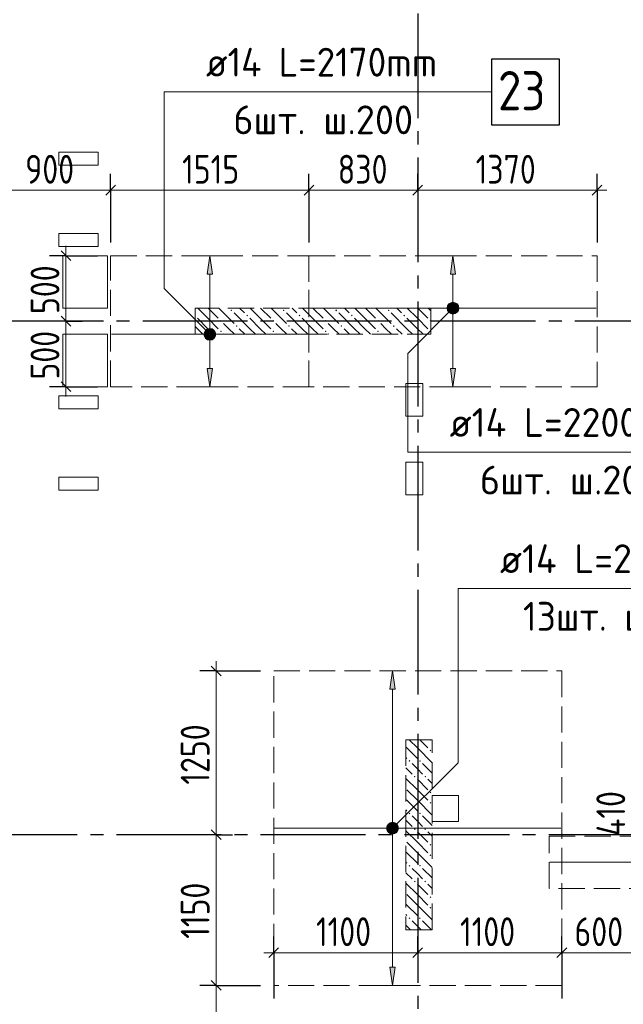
# Model space of a CAD drawing. Header units: millimetres. Extents: x 0 to 32165, y 0 to 42000.
# Tile 5 of 12: x 11585 to 16194, y 23336 to 30852. Entities that reach past the tile are written whole.
import ezdxf

# ---------------------------------------------------------------- set-up
doc = ezdxf.new("R2010")
doc.units = ezdxf.units.MM
doc.linetypes.add('______2', pattern=[270, 200, -70])
doc.linetypes.add('______5', pattern=[1100, 800, -100, 100, -100])
for name, color, linetype, lineweight in [('Standard', 7, 'Continuous', 25), ('ДОП Верх по У', 7, 'Continuous', 25), ('ЖБ Пилон', 180, 'Continuous', 25), ('Оси', 40, '______5', 18), ('Позиционная метка номер позиции', 7, 'Continuous', 13), ('Примечания', 7, 'Continuous', 25)]:
    doc.layers.add(name, color=color, linetype=linetype, lineweight=lineweight)
doc.layers.add('ЖБ Перекрытие верхний уровень', color=7, linetype='Continuous', lineweight=25, true_color=0xe0e0ff)
doc.styles.add('GOST 2.304-81', font='txt')
doc.styles.add('ISOCPEUR', font='txt')

msp = doc.modelspace()

# ---------------------------------------------------------------- hatches: boundary and pattern name
at = {"layer": 'ДОП Верх по У', "linetype": 'Continuous', "lineweight": 13, "transparency": 33554687}
for points in [[(13056, 28910), (13036, 29050), (13016, 28910)], [(14913, 28910), (14893, 29050), (14873, 28910)], [(14855.5, 28650), (14930.5, 28650), (14925.2, 28668.8)], [(14855.5, 28650), (14925.2, 28668.8), (14860.7, 28668.8)], [(14860.7, 28631.2), (14930.5, 28650), (14855.5, 28650)], [(14860.7, 28668.8), (14925.2, 28668.8), (14911.7, 28682.2)], [(14860.7, 28668.8), (14911.7, 28682.2), (14874.2, 28682.2)], [(14860.7, 28631.2), (14925.2, 28631.2), (14930.5, 28650)], [(14874.2, 28682.2), (14911.7, 28682.2), (14893, 28687.5)], [(14874.2, 28617.7), (14925.2, 28631.2), (14860.7, 28631.2)], [(14874.2, 28617.7), (14911.7, 28617.7), (14925.2, 28631.2)], [(14911.7, 28617.7), (14874.2, 28617.7), (14893, 28612.5)], [(13017.2, 28482.2), (13054.7, 28482.2), (13036, 28487.5)], [(12998.5, 28450), (13073.5, 28450), (13068.2, 28468.8)], [(12998.5, 28450), (13068.2, 28468.8), (13003.7, 28468.8)], [(13003.7, 28431.2), (13073.5, 28450), (12998.5, 28450)], [(13003.7, 28468.8), (13068.2, 28468.8), (13054.7, 28482.2)], [(13003.7, 28468.8), (13054.7, 28482.2), (13017.2, 28482.2)], [(13003.7, 28431.2), (13068.2, 28431.2), (13073.5, 28450)], [(13017.2, 28417.7), (13068.2, 28431.2), (13003.7, 28431.2)], [(13017.2, 28417.7), (13054.7, 28417.7), (13068.2, 28431.2)], [(13054.7, 28417.7), (13017.2, 28417.7), (13036, 28412.5)], [(14451.6, 25740), (14431.6, 25880), (14411.6, 25740)], [(14394.1, 24680), (14469.1, 24680), (14463.8, 24698.7)], [(14394.1, 24680), (14463.8, 24698.7), (14399.3, 24698.7)], [(14399.3, 24661.2), (14469.1, 24680), (14394.1, 24680)], [(14399.3, 24698.7), (14463.8, 24698.7), (14450.3, 24712.2)], [(14399.3, 24698.7), (14450.3, 24712.2), (14412.8, 24712.2)], [(14399.3, 24661.2), (14463.8, 24661.2), (14469.1, 24680)], [(14412.8, 24647.7), (14463.8, 24661.2), (14399.3, 24661.2)], [(14412.8, 24712.2), (14450.3, 24712.2), (14431.6, 24717.5)], [(14412.8, 24647.7), (14450.3, 24647.7), (14463.8, 24661.2)], [(14450.3, 24647.7), (14412.8, 24647.7), (14431.6, 24642.5)]]:
    msp.add_hatch(color=7, dxfattribs=at).paths.add_polyline_path(points)
for points in [[(13056, 28190), (13036, 28050), (13016, 28190)], [(14913, 28190), (14893, 28050), (14873, 28190)], [(14451.6, 23620), (14431.6, 23480), (14411.6, 23620)]]:
    msp.add_hatch(color=7, dxfattribs=at).paths.add_polyline_path(points, flags=16)
at = {"layer": 'ЖБ Пилон', "linetype": 'Continuous', "lineweight": 18, "transparency": 33554687}
for points in [[(13194.5, 28633.1), (13201, 28639.6), (13207.5, 28633.1), (13201, 28626.6)], [(13594.5, 28633.1), (13601, 28639.6), (13607.5, 28633.1), (13601, 28626.6)], [(13994.5, 28633.1), (14001, 28639.6), (14007.5, 28633.1), (14001, 28626.6)], [(14394.5, 28633.1), (14401, 28639.6), (14407.5, 28633.1), (14401, 28626.6)], [(12924, 28596.6), (12927.5, 28593.1), (12924, 28589.7)], [(13314.5, 28593.1), (13321, 28599.6), (13327.5, 28593.1), (13321, 28586.6)], [(13714.5, 28593.1), (13721, 28599.6), (13727.5, 28593.1), (13721, 28586.6)], [(14114.5, 28593.1), (14121, 28599.6), (14127.5, 28593.1), (14121, 28586.6)], [(14514.5, 28593.1), (14521, 28599.6), (14527.5, 28593.1), (14521, 28586.6)], [(13114.5, 28553.1), (13121, 28559.6), (13127.5, 28553.1), (13121, 28546.6)], [(13234.5, 28513.1), (13241, 28519.6), (13247.4, 28513.1), (13241, 28506.6)], [(13514.5, 28553.1), (13521, 28559.6), (13527.5, 28553.1), (13521, 28546.6)], [(13634.5, 28513.1), (13641, 28519.6), (13647.4, 28513.1), (13641, 28506.6)], [(13914.5, 28553.1), (13921, 28559.6), (13927.5, 28553.1), (13921, 28546.6)], [(14034.5, 28513.1), (14041, 28519.6), (14047.4, 28513.1), (14041, 28506.6)], [(14314.5, 28553.1), (14321, 28559.6), (14327.5, 28553.1), (14321, 28546.6)], [(14434.5, 28513.1), (14441, 28519.6), (14447.4, 28513.1), (14441, 28506.6)], [(14714.5, 28553.1), (14721, 28559.6), (14724, 28556.6), (14724, 28549.7), (14721, 28546.6)], [(13114.5, 28473.1), (13121, 28479.6), (13127.5, 28473.1), (13121, 28466.6)], [(13514.5, 28473.1), (13521, 28479.6), (13527.5, 28473.1), (13521, 28466.6)], [(13914.5, 28473.1), (13921, 28479.6), (13927.5, 28473.1), (13921, 28466.6)], [(14314.5, 28473.1), (14321, 28479.6), (14327.5, 28473.1), (14321, 28466.6)], [(14714.5, 28473.1), (14721, 28479.6), (14724, 28476.6), (14724, 28469.7), (14721, 28466.6)], [(14714.5, 25353.1), (14716.3, 25355), (14725.6, 25355), (14727.5, 25353.1), (14721, 25346.6)], [(14714.5, 25273.1), (14721, 25279.6), (14727.5, 25273.1), (14721, 25266.6)], [(14554.4, 25193.1), (14560.9, 25199.6), (14567.4, 25193.1), (14560.9, 25186.6)], [(14634.5, 25193.1), (14640.9, 25199.6), (14647.4, 25193.1), (14640.9, 25186.6)], [(14594.5, 25073.1), (14601, 25079.6), (14607.5, 25073.1), (14601, 25066.6)], [(14674.5, 25073.1), (14681, 25079.6), (14687.5, 25073.1), (14681, 25066.6)], [(14714.5, 24953.1), (14721, 24959.6), (14727.5, 24953.1), (14721, 24946.6)], [(14714.5, 24873.1), (14721, 24879.6), (14727.5, 24873.1), (14721, 24866.6)], [(14554.4, 24793.1), (14560.9, 24799.6), (14567.4, 24793.1), (14560.9, 24786.6)], [(14634.5, 24793.1), (14640.9, 24799.6), (14647.4, 24793.1), (14640.9, 24786.6)], [(14594.5, 24673.1), (14601, 24679.6), (14607.5, 24673.1), (14601, 24666.6)], [(14674.5, 24673.1), (14681, 24679.6), (14687.5, 24673.1), (14681, 24666.6)], [(14714.5, 24553.1), (14721, 24559.6), (14727.5, 24553.1), (14721, 24546.6)], [(14714.5, 24473.1), (14721, 24479.6), (14727.5, 24473.1), (14721, 24466.6)], [(14554.4, 24393.1), (14560.9, 24399.6), (14567.4, 24393.1), (14560.9, 24386.6)], [(14634.5, 24393.1), (14640.9, 24399.6), (14647.4, 24393.1), (14640.9, 24386.6)], [(14594.5, 24273.1), (14601, 24279.6), (14607.5, 24273.1), (14601, 24266.6)], [(14674.5, 24273.1), (14681, 24279.6), (14687.5, 24273.1), (14681, 24266.6)], [(14714.5, 24153.1), (14721, 24159.6), (14727.5, 24153.1), (14721, 24146.6)], [(14714.5, 24073.1), (14721, 24079.6), (14727.5, 24073.1), (14721, 24066.6)], [(14554.4, 23993.1), (14560.9, 23999.6), (14567.4, 23993.1), (14560.9, 23986.6)], [(14634.5, 23993.1), (14640.9, 23999.6), (14647.4, 23993.1), (14640.9, 23986.6)]]:
    msp.add_hatch(color=7, dxfattribs=at).paths.add_polyline_path(points, flags=16)
at = {"layer": 'Позиционная метка номер позиции', "linetype": 'Continuous', "lineweight": 13, "transparency": 33554687}
for points in [[(14924.8, 28618.2), (14861.2, 28681.8), (14849.7, 28661.5)], [(14924.8, 28618.2), (14849.7, 28661.5), (14904.4, 28606.7)], [(14904.4, 28606.7), (14849.7, 28661.5), (14849.7, 28638.5)], [(14904.4, 28606.7), (14849.7, 28638.5), (14881.5, 28606.7)], [(14881.5, 28606.7), (14849.7, 28638.5), (14861.2, 28618.2)], [(14936.3, 28638.5), (14881.5, 28693.3), (14861.2, 28681.8)], [(14936.3, 28638.5), (14861.2, 28681.8), (14924.8, 28618.2)], [(14936.3, 28661.5), (14904.4, 28693.3), (14881.5, 28693.3)], [(14936.3, 28661.5), (14881.5, 28693.3), (14936.3, 28638.5)], [(14904.4, 28693.3), (14936.3, 28661.5), (14924.8, 28681.8)], [(13004.2, 28418.2), (13047.4, 28493.3), (12992.7, 28438.5)], [(12992.7, 28438.5), (13047.4, 28493.3), (13024.5, 28493.3)], [(12992.7, 28438.5), (13024.5, 28493.3), (12992.7, 28461.5)], [(12992.7, 28461.5), (13024.5, 28493.3), (13004.2, 28481.8)], [(13004.2, 28418.2), (13067.8, 28481.8), (13047.4, 28493.3)], [(13024.5, 28406.7), (13067.8, 28481.8), (13004.2, 28418.2)], [(13024.5, 28406.7), (13079.3, 28461.5), (13067.8, 28481.8)], [(13047.4, 28406.7), (13079.3, 28461.5), (13024.5, 28406.7)], [(13047.4, 28406.7), (13079.3, 28438.5), (13079.3, 28461.5)], [(13079.3, 28438.5), (13047.4, 28406.7), (13067.8, 28418.2)], [(14388.3, 24691.5), (14463.4, 24648.2), (14399.8, 24711.8)], [(14388.3, 24668.5), (14443, 24636.7), (14388.3, 24691.5)], [(14388.3, 24691.5), (14443, 24636.7), (14463.4, 24648.2)], [(14420.1, 24636.7), (14388.3, 24668.5), (14399.8, 24648.2)], [(14388.3, 24668.5), (14420.1, 24636.7), (14443, 24636.7)], [(14399.8, 24711.8), (14474.9, 24668.5), (14420.1, 24723.3)], [(14399.8, 24711.8), (14463.4, 24648.2), (14474.9, 24668.5)], [(14420.1, 24723.3), (14474.9, 24668.5), (14474.9, 24691.5)], [(14420.1, 24723.3), (14474.9, 24691.5), (14443, 24723.3)], [(14443, 24723.3), (14474.9, 24691.5), (14463.4, 24711.8)]]:
    msp.add_hatch(color=7, dxfattribs=at).paths.add_polyline_path(points)

# ---------------------------------------------------------------- linework, layer by layer
at = {"layer": 'Standard', "color": 251, "linetype": 'Continuous', "lineweight": -3, "true_color": 0x656565, "transparency": 33554687}
for p, q in [((12279, 29550), (12279, 29675)), ((13793, 29550), (13793, 29675)), ((14624, 29550), (14624, 29675)), ((15993, 29550), (15993, 29675)), ((12279, 29550), (12279, 29425)), ((12279, 29550), (12279, 29150)), ((13793, 29550), (13793, 29425)), ((13793, 29550), (13793, 29150)), ((14624, 29550), (14624, 29425)), ((14624, 29550), (14624, 29550)), ((15993, 29550), (15993, 29425)), ((15993, 29550), (15993, 29150)), ((11937.8, 29050), (11812.8, 29050)), ((11937.8, 29050), (12062.8, 29050)), ((11937.8, 29050), (12179, 29050)), ((11937.8, 28550), (11812.8, 28550)), ((11937.8, 28550), (12062.8, 28550)), ((11937.8, 28550), (11937.8, 28550)), ((11937.8, 28050), (11812.8, 28050)), ((11937.8, 28050), (12062.8, 28050)), ((11937.8, 28050), (12179, 28050)), ((13084.2, 25880), (12959.2, 25880)), ((13084.2, 25880), (13209.2, 25880)), ((13084.2, 25880), (13424, 25880)), ((13084.2, 24630), (12959.2, 24630)), ((13084.2, 24630), (13209.2, 24630)), ((13084.2, 24630), (13084.2, 24630)), ((13524, 23729.5), (13524, 23854.5)), ((14624, 23729.5), (14624, 23854.5)), ((15724, 23729.5), (15724, 23854.5)), ((13524, 23729.5), (13524, 23604.5)), ((13524, 23729.5), (13524, 23380)), ((14624, 23729.5), (14624, 23604.5)), ((14624, 23729.5), (14624, 23729.5)), ((15724, 23729.5), (15724, 23604.5)), ((15724, 23729.5), (15724, 23380)), ((13084.2, 23480), (12959.2, 23480)), ((13084.2, 23480), (13209.2, 23480)), ((13084.2, 23480), (13424, 23480))]:
    msp.add_line(p, q, dxfattribs=at)
at = {"layer": 'Standard', "color": 7, "linetype": 'Continuous', "lineweight": 13, "transparency": 33554687}
for p, q in [((11381, 29550), (12279, 29550)), ((12279, 29550), (13793, 29550)), ((13793, 29550), (14624, 29550)), ((14624, 29550), (15993, 29550)), ((15993, 29550), (16068, 29550)), ((11937.8, 29050), (11937.8, 29125)), ((11937.8, 29050), (11937.8, 28550)), ((11937.8, 28050), (11937.8, 27975)), ((13084.2, 25880), (13084.2, 25955)), ((13084.2, 24630), (13084.2, 23480)), ((13524, 23729.5), (13449, 23729.5)), ((13524, 23729.5), (14624, 23729.5)), ((14624, 23729.5), (15724, 23729.5)), ((15724, 23729.5), (16324, 23729.5)), ((13084.2, 23480), (13084.2, 22130))]:
    msp.add_line(p, q, dxfattribs=at)
at = {"layer": 'Standard', "color": 7, "linetype": 'Continuous', "lineweight": 25, "transparency": 33554687}
for p, q in [((12241.5, 29512.5), (12316.5, 29587.5)), ((13755.5, 29512.5), (13830.5, 29587.5)), ((14586.5, 29512.5), (14661.5, 29587.5)), ((15955.5, 29512.5), (16030.5, 29587.5)), ((11900.3, 29087.5), (11975.3, 29012.5)), ((11900.3, 28587.5), (11975.3, 28512.5)), ((11900.3, 28087.5), (11975.3, 28012.5)), ((13046.7, 25917.5), (13121.7, 25842.5)), ((13046.7, 24667.5), (13121.7, 24592.5)), ((13486.5, 23692), (13561.5, 23767)), ((14586.5, 23692), (14661.5, 23767)), ((15686.5, 23692), (15761.5, 23767)), ((13046.7, 23517.5), (13121.7, 23442.5))]:
    msp.add_line(p, q, dxfattribs=at)
at = {"layer": 'Standard', "color": 7, "linetype": 'Continuous', "lineweight": 13, "transparency": 33554687}
for points in [[(11937.8, 28550), (11937.8, 28524.1), (11937.8, 28524.1), (11937.8, 28050)], [(13084.2, 25880), (13084.2, 24942.6), (13084.2, 24942.6), (13084.2, 24630)]]:
    msp.add_lwpolyline(points, dxfattribs=at)
at = {"layer": 'ДОП Верх по У', "color": 7, "linetype": 'Continuous', "lineweight": 13, "transparency": 33554687}
for p, q in [((12986.7, 30300), (15050.7, 30300)), ((14847.2, 27550), (16955.2, 27550)), ((15231.6, 26510), (17339.6, 26510))]:
    msp.add_line(p, q, dxfattribs=at)
at = {"layer": 'ДОП Верх по У', "color": 251, "linetype": 'Continuous', "lineweight": 13, "true_color": 0x494949, "transparency": 33554687}
for p, q in [((13036, 29050), (12936, 29050)), ((13036, 29050), (13016, 28910)), ((13056, 28910), (13036, 29050)), ((13036, 29050), (13136, 29050)), ((13036, 29050), (13036, 29050)), ((14893, 29050), (14793, 29050)), ((14893, 29050), (14873, 28910)), ((14913, 28910), (14893, 29050)), ((14893, 29050), (14993, 29050)), ((14893, 29050), (14893, 29050)), ((13016, 28910), (13056, 28910)), ((13036, 28480), (13036, 28910)), ((14873, 28910), (14913, 28910)), ((14893, 28680), (14893, 28910)), ((14855.5, 28650), (14855.5, 28650)), ((14930.5, 28650), (14930.5, 28650)), ((14893, 28190), (14893, 28620)), ((12998.5, 28450), (12998.5, 28450)), ((13036, 28190), (13036, 28420)), ((13073.5, 28450), (13073.5, 28450)), ((13036, 28050), (13016, 28190)), ((13016, 28190), (13056, 28190)), ((13056, 28190), (13036, 28050)), ((14893, 28050), (14873, 28190)), ((14873, 28190), (14913, 28190)), ((14913, 28190), (14893, 28050)), ((13036, 28050), (12936, 28050)), ((13036, 28050), (13136, 28050)), ((13036, 28050), (13036, 28050)), ((14893, 28050), (14793, 28050)), ((14893, 28050), (14993, 28050)), ((14893, 28050), (14893, 28050)), ((14431.6, 25880), (14331.6, 25880)), ((14431.6, 25880), (14411.6, 25740)), ((14451.6, 25740), (14431.6, 25880)), ((14431.6, 25880), (14531.6, 25880)), ((14431.6, 25880), (14431.6, 25880)), ((14411.6, 25740), (14451.6, 25740)), ((14431.6, 24710), (14431.6, 25740)), ((14394.1, 24680), (14394.1, 24680)), ((14469.1, 24680), (14469.1, 24680)), ((14431.6, 23620), (14431.6, 24650)), ((14431.6, 23480), (14411.6, 23620)), ((14411.6, 23620), (14451.6, 23620)), ((14451.6, 23620), (14431.6, 23480)), ((14431.6, 23480), (14331.6, 23480)), ((14431.6, 23480), (14531.6, 23480)), ((14431.6, 23480), (14431.6, 23480))]:
    msp.add_line(p, q, dxfattribs=at)
at = {"layer": 'ДОП Верх по У', "color": 7, "linetype": 'Continuous', "lineweight": 18, "transparency": 33554687}
for p, q in [((15986, 28650), (13800, 28650)), ((13786, 28450), (12286, 28450)), ((13531, 24680), (15717, 24680)), ((15633, 24420), (18053, 24420))]:
    msp.add_line(p, q, dxfattribs=at)
at = {"layer": 'ДОП Верх по У', "color": 7, "linetype": 'Continuous', "lineweight": 25, "transparency": 33554687}
msp.add_lwpolyline([(15186.7, 30050), (15706.7, 30050), (15706.7, 30550), (15186.7, 30550), (15186.7, 30050)], dxfattribs=at)
at = {"layer": 'ДОП Верх по У', "color": 251, "linetype": 'Continuous', "lineweight": 13, "true_color": 0x494949, "transparency": 33554687}
for centre in [(14893, 28650), (13036, 28450), (14431.6, 24680)]:
    msp.add_circle(centre, 37.5, dxfattribs=at)
at = {"layer": 'ЖБ Перекрытие верхний уровень', "color": 7, "linetype": 'Continuous', "lineweight": 18, "transparency": 33554687}
for p, q in [((12184, 29840), (11884, 29840)), ((11884, 29840), (11884, 29740)), ((12184, 29740), (12184, 29840)), ((11884, 29740), (12184, 29740)), ((12184, 29220), (11884, 29220)), ((11884, 29220), (11884, 29120)), ((12184, 29120), (12184, 29220)), ((11884, 29120), (12184, 29120)), ((12254, 29050), (11914, 29050)), ((11914, 29050), (11914, 28650)), ((12254, 28650), (12254, 29050)), ((11914, 28650), (12254, 28650)), ((12254, 28450), (11914, 28450)), ((11914, 28450), (11914, 28050)), ((12254, 28050), (12254, 28450)), ((11914, 28050), (12254, 28050)), ((14664, 28075), (14534, 28075)), ((14534, 28075), (14534, 27825)), ((14664, 27825), (14664, 28075)), ((12184, 27980.1), (11884, 27980.1)), ((11884, 27980.1), (11884, 27880.1)), ((12184, 27880.1), (12184, 27980.1)), ((11884, 27880.1), (12184, 27880.1)), ((14534, 27825), (14664, 27825)), ((14664, 27475), (14534, 27475)), ((14534, 27475), (14534, 27225)), ((14664, 27225), (14664, 27475)), ((12184, 27360.1), (11884, 27360.1)), ((11884, 27360.1), (11884, 27260.1)), ((12184, 27260.1), (12184, 27360.1)), ((11884, 27260.1), (12184, 27260.1)), ((14534, 27225), (14664, 27225)), ((14934, 24930), (14734, 24930)), ((14734, 24930), (14734, 24730)), ((14934, 24730), (14934, 24930)), ((14734, 24730), (14934, 24730))]:
    msp.add_line(p, q, dxfattribs=at)
at = {"layer": 'ЖБ Пилон', "color": 253, "linetype": '______2', "lineweight": 13, "true_color": 0xa0a0a0, "transparency": 33554687}
for p, q in [((14724, 28650), (12924, 28650)), ((12924, 28650), (12924, 28450)), ((14724, 28450), (14724, 28650)), ((12924, 28450), (14724, 28450)), ((14534, 25355), (14534, 23905)), ((14734, 25355), (14534, 25355)), ((14734, 23905), (14734, 25355)), ((14534, 23905), (14734, 23905))]:
    msp.add_line(p, q, dxfattribs=at)
at = {"layer": 'ЖБ Пилон', "color": 9, "linetype": 'Continuous', "lineweight": 18, "true_color": 0xc7c7c7, "transparency": 33554687}
for p, q in [((13021, 28573.1), (12944.1, 28650)), ((13024.1, 28650), (13101, 28573.1)), ((13104.1, 28650), (13221, 28533.1)), ((13264.1, 28650), (13301, 28613.1)), ((13421, 28573.1), (13344.1, 28650)), ((13424.1, 28650), (13501, 28573.1)), ((13504.1, 28650), (13621, 28533.1)), ((13664.1, 28650), (13701, 28613.1)), ((13821, 28573.1), (13744.1, 28650)), ((13824.1, 28650), (13901, 28573.1)), ((13904.1, 28650), (14021, 28533.1)), ((14064.1, 28650), (14101, 28613.1)), ((14221, 28573.1), (14144.1, 28650)), ((14224.1, 28650), (14301, 28573.1)), ((14304.1, 28650), (14421, 28533.1)), ((14464.1, 28650), (14501, 28613.1)), ((14621, 28573.1), (14544.1, 28650)), ((14624.1, 28650), (14701, 28573.1)), ((14704.1, 28650), (14724, 28630.1)), ((12941, 28573.1), (13021, 28493.1)), ((13021, 28573.1), (13101, 28493.1)), ((13341, 28493.1), (13221, 28613.1)), ((13341, 28573.1), (13421, 28493.1)), ((13421, 28573.1), (13501, 28493.1)), ((13741, 28493.1), (13621, 28613.1)), ((13741, 28573.1), (13821, 28493.1)), ((13821, 28573.1), (13901, 28493.1)), ((14141, 28493.1), (14021, 28613.1)), ((14141, 28573.1), (14221, 28493.1)), ((14221, 28573.1), (14301, 28493.1)), ((14541, 28493.1), (14421, 28613.1)), ((14541, 28573.1), (14621, 28493.1)), ((14621, 28573.1), (14701, 28493.1)), ((12941, 28493.1), (12924, 28510.1)), ((12941, 28493.1), (12984.1, 28450)), ((13021, 28493.1), (13064.1, 28450)), ((13181, 28493.1), (13141, 28533.1)), ((13221, 28453.1), (13181, 28493.1)), ((13260.9, 28493.1), (13304.1, 28450)), ((13341, 28493.1), (13384.1, 28450)), ((13421, 28493.1), (13464.1, 28450)), ((13581, 28493.1), (13541, 28533.1)), ((13621, 28453.1), (13581, 28493.1)), ((13660.9, 28493.1), (13704.1, 28450)), ((13741, 28493.1), (13784.1, 28450)), ((13821, 28493.1), (13864.1, 28450)), ((13981, 28493.1), (13941, 28533.1)), ((14021, 28453.1), (13981, 28493.1)), ((14060.9, 28493.1), (14104.1, 28450)), ((14141, 28493.1), (14184.1, 28450)), ((14221, 28493.1), (14264.1, 28450)), ((14381, 28493.1), (14341, 28533.1)), ((14421, 28453.1), (14381, 28493.1)), ((14460.9, 28493.1), (14504.1, 28450)), ((14541, 28493.1), (14584.1, 28450)), ((14621, 28493.1), (14664.1, 28450)), ((13141, 28453.1), (13144.1, 28450)), ((13541, 28453.1), (13544.1, 28450)), ((13941, 28453.1), (13944.1, 28450)), ((14341, 28453.1), (14344.1, 28450)), ((14559.1, 25355), (14621, 25293.1)), ((14639.1, 25355), (14701, 25293.1)), ((14540.9, 25293.1), (14534, 25300.1)), ((14540.9, 25293.1), (14621, 25213.1)), ((14621, 25293.1), (14734, 25180.1)), ((14534, 25220.1), (14540.9, 25213.1)), ((14534, 25140.1), (14581, 25093.1)), ((14621, 25133.1), (14581, 25173.1)), ((14660.9, 25093.1), (14621, 25133.1)), ((14660.9, 25173.1), (14734, 25100.1)), ((14621, 24973.1), (14534, 25060.1)), ((14621, 25053.1), (14701, 24973.1)), ((14701, 25053.1), (14734, 25020.1)), ((14540.9, 24973.1), (14621, 24893.1)), ((14621, 24973.1), (14701, 24893.1)), ((14540.9, 24893.1), (14534, 24900.1)), ((14540.9, 24893.1), (14621, 24813.1)), ((14621, 24893.1), (14734, 24780.1)), ((14534, 24820.1), (14540.9, 24813.1)), ((14534, 24740.1), (14581, 24693.1)), ((14621, 24733.1), (14581, 24773.1)), ((14660.9, 24693.1), (14621, 24733.1)), ((14660.9, 24773.1), (14734, 24700.1)), ((14621, 24573.1), (14534, 24660.1)), ((14621, 24653.1), (14701, 24573.1)), ((14701, 24653.1), (14734, 24620.1)), ((14540.9, 24573.1), (14621, 24493.1)), ((14621, 24573.1), (14701, 24493.1)), ((14540.9, 24493.1), (14534, 24500.1)), ((14540.9, 24493.1), (14621, 24413.1)), ((14621, 24493.1), (14734, 24380.1)), ((14534, 24420.1), (14540.9, 24413.1)), ((14621, 24333.1), (14581, 24373.1)), ((14660.9, 24373.1), (14734, 24300.1)), ((14534, 24340.1), (14581, 24293.1)), ((14660.9, 24293.1), (14621, 24333.1)), ((14621, 24173.1), (14534, 24260.1)), ((14621, 24253.1), (14701, 24173.1)), ((14701, 24253.1), (14734, 24220.1)), ((14540.9, 24173.1), (14621, 24093.1)), ((14621, 24173.1), (14701, 24093.1)), ((14540.9, 24093.1), (14534, 24100.1)), ((14540.9, 24093.1), (14621, 24013.1)), ((14621, 24093.1), (14734, 23980.1)), ((14534, 24020.1), (14540.9, 24013.1)), ((14534, 23940.1), (14569.1, 23905)), ((14621, 23933.1), (14581, 23973.1)), ((14649.1, 23905), (14621, 23933.1)), ((14660.9, 23973.1), (14729.1, 23905))]:
    msp.add_line(p, q, dxfattribs=at)
at = {"layer": 'Оси', "color": 8, "linetype": '______5', "lineweight": -3, "transparency": 33554687}
for p, q in [((14624, 39700), (14624, 15930)), ((26524, 28550), (3600, 28550)), ((27424, 24630), (3600, 24630))]:
    msp.add_line(p, q, dxfattribs=at)
at = {"layer": 'Позиционная метка номер позиции', "color": 7, "linetype": 'Continuous', "lineweight": 13, "transparency": 33554687}
for p, q in [((14861.2, 28681.8), (14861.2, 28681.8)), ((14924.8, 28681.8), (14924.8, 28681.8)), ((14861.2, 28618.2), (14861.2, 28618.2)), ((14924.8, 28618.2), (14924.8, 28618.2)), ((13004.2, 28481.8), (13004.2, 28481.8)), ((13004.2, 28418.2), (13004.2, 28418.2)), ((13067.8, 28481.8), (13067.8, 28481.8)), ((13067.8, 28418.2), (13067.8, 28418.2)), ((14399.8, 24711.8), (14399.8, 24711.8)), ((14463.4, 24711.8), (14463.4, 24711.8)), ((14399.8, 24648.2), (14399.8, 24648.2)), ((14463.4, 24648.2), (14463.4, 24648.2))]:
    msp.add_line(p, q, dxfattribs=at)
for points in [[(13036, 28450), (12686.7, 28799.3), (12686.7, 30300), (15186.7, 30300)], [(14893, 28650), (14547.2, 28304.2), (14547.2, 27550), (17047.2, 27550)], [(14431.6, 24680), (14931.6, 25180), (14931.6, 26510), (17431.6, 26510)]]:
    msp.add_lwpolyline(points, dxfattribs=at)
for centre in [(14893, 28650), (13036, 28450), (14431.6, 24680)]:
    msp.add_circle(centre, 45, dxfattribs=at)
at = {"layer": 'Примечания', "color": 7, "linetype": '______2', "lineweight": 18, "transparency": 33554687}
for p, q in [((12279, 29050), (13793, 29050)), ((12279, 28050), (12279, 29050)), ((13793, 29050), (15993, 29050)), ((13793, 28050), (13793, 29050)), ((13793, 29050), (13793, 28050)), ((15993, 29050), (15993, 28050)), ((13793, 28050), (12279, 28050)), ((15993, 28050), (13793, 28050)), ((13524, 25880), (15724, 25880)), ((13524, 23480), (13524, 25880)), ((15724, 25880), (15724, 23480)), ((15627, 24620), (18059, 24620)), ((15627, 24220), (15627, 24620)), ((18059, 24220), (15627, 24220)), ((15724, 23480), (13524, 23480))]:
    msp.add_line(p, q, dxfattribs=at)

# ---------------------------------------------------------------- texts
at = {"layer": 'Standard', "color": 7, "linetype": 'Continuous', "lineweight": 25, "transparency": 33554687, "char_height": 220, "attachment_point": 7, "style": 'GOST 2.304-81'}
for s, insert, width in [('900', (11626.7, 29600), 531.973), ('1515', (12825, 29600), 547.701), ('830', (14013, 29600), 516.39), ('1370', (15066.1, 29600), 610.165), ('1100', (13847.2, 23779.6), 578.854), ('1100', (14947.2, 23779.6), 578.854), ('600', (15820.7, 23779.5), 531.967)]:
    msp.add_mtext(s, dxfattribs=dict(at, insert=insert, width=width))
at = {"layer": 'Standard', "color": 7, "linetype": 'Continuous', "lineweight": 25, "transparency": 33554687, "char_height": 220, "attachment_point": 7, "rotation": 90, "style": 'GOST 2.304-81'}
for s, insert, width in [('500', (11887.8, 28604.5), 516.396), ('500', (11887.8, 28104.5), 516.396), ('1250', (13034.2, 25012.6), 610.159), ('410', (16207.9, 24620), 485.085), ('1150', (13034.2, 23836.1), 563.284)]:
    msp.add_mtext(s, dxfattribs=dict(at, insert=insert, width=width))
at = {"layer": 'ДОП Верх по У', "color": 7, "linetype": 'Continuous', "lineweight": 13, "transparency": 33554687, "attachment_point": 7, "style": 'ISOCPEUR'}
for s, insert, char_height, width in [('\\W0.94;ø14 L=2170mm ', (13006.7, 30417.3), 220, 2126.488), ('\\W0.87;23', (15236.7, 30160), 300, 550.819), ('\\W0.97;6шт. ш.200 ', (13215.7, 29977.3), 220, 1712.324), ('\\W0.96;ø14 L=2200mm ', (14867.2, 27667.3), 220, 2172.611), ('\\W0.97;6шт. ш.200 ', (15098.2, 27227.3), 220, 1712.324), ('\\W0.96;ø14 L=2200mm ', (15251.6, 26627.3), 220, 2172.605), ('\\W0.95;13шт. ш.200 ', (15427.6, 26187.3), 220, 1819.9)]:
    msp.add_mtext(s, dxfattribs=dict(at, insert=insert, char_height=char_height, width=width))

doc.saveas('drawing.dxf')
